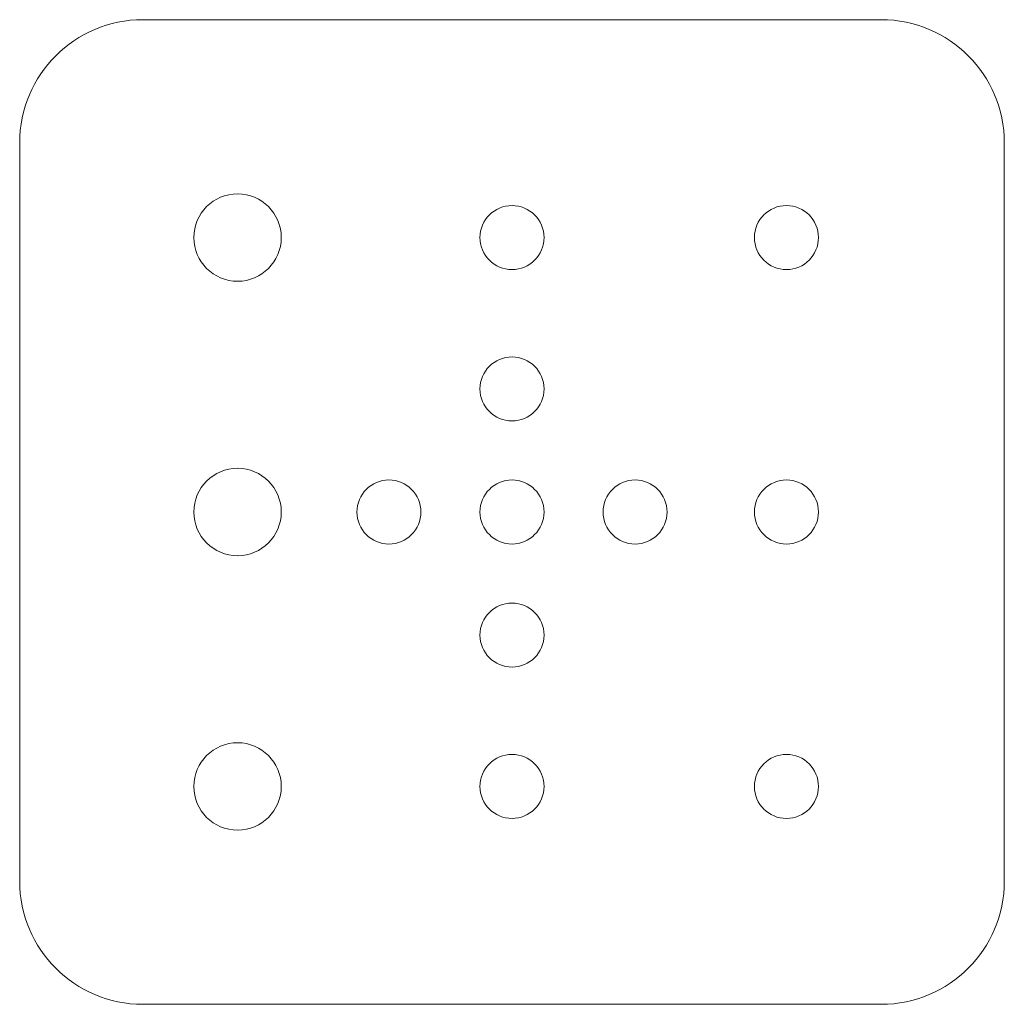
# Model space of a CAD drawing. Header units: millimetres. Extents: x -40 to 40, y -40 to 40.
import ezdxf

# ---------------------------------------------------------------- set-up
doc = ezdxf.new("R2010")
doc.units = ezdxf.units.MM

msp = doc.modelspace()

# ---------------------------------------------------------------- linework, layer by layer
at = {"color": 7, "linetype": 'Continuous', "lineweight": 15}
for p, q in [((30, 40), (-30, 40)), ((-40, 30), (-40, -30)), ((40, -30), (40, 30)), ((-30, -40), (30, -40))]:
    msp.add_line(p, q, dxfattribs=at)
for centre, radius in [((-22.3, 22.3), 3.55), ((0, 22.3), 2.6), ((22.3, 22.3), 2.6), ((0, 10), 2.6), ((-22.3, 0), 3.55), ((-10, 0), 2.6), ((0, 0), 2.6), ((10, 0), 2.6), ((22.3, 0), 2.6), ((0, -10), 2.6), ((-22.3, -22.3), 3.55), ((0, -22.3), 2.6), ((22.3, -22.3), 2.6)]:
    msp.add_circle(centre, radius, dxfattribs=at)
for centre, start, end in [((-30, 30), 90, 180), ((30, 30), 0, 90), ((-30, -30), 180, 270), ((30, -30), 270, 0)]:
    msp.add_arc(centre, 10, start, end, dxfattribs=at)

doc.saveas('drawing.dxf')
